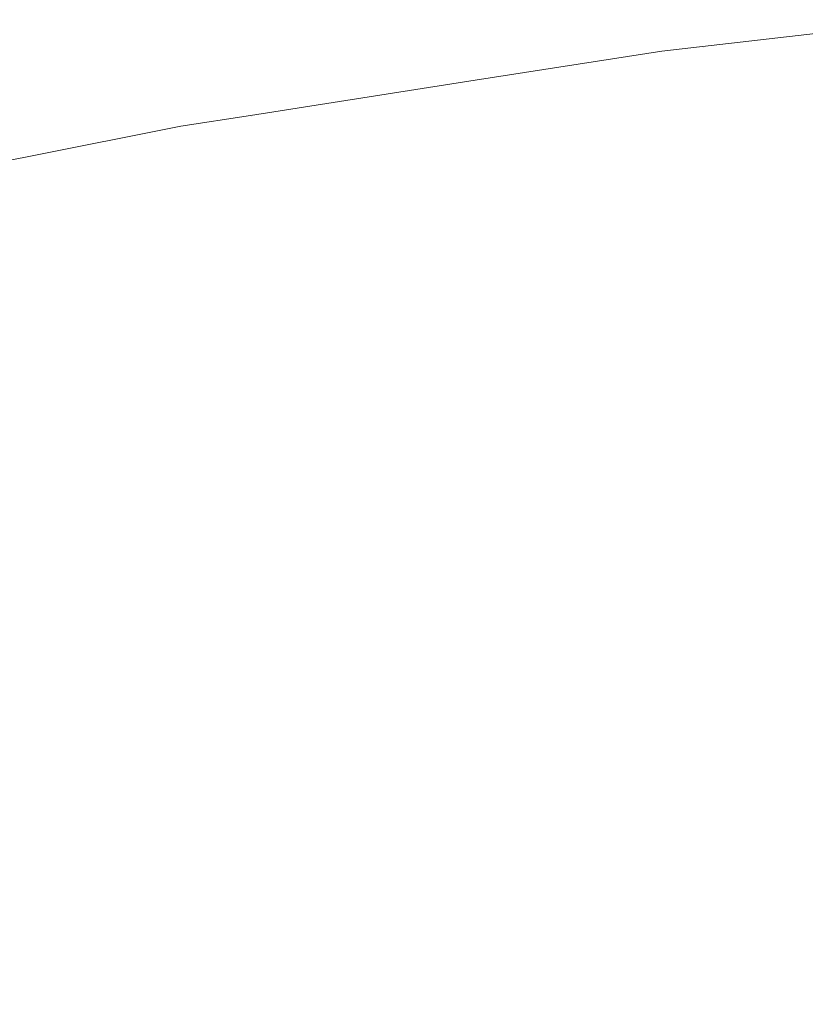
# Model space of a CAD drawing. Header units: centimetres. Extents: x -44.1 to 45.2, y 4.2 to 6.
# Tile 99 of 256: x -43.9703 to -43.9529, y 5.9767 to 5.9984. Entities that reach past the tile are written whole.
import ezdxf

# ---------------------------------------------------------------- set-up
doc = ezdxf.new("R2010")
doc.units = ezdxf.units.CM
doc.header["$LTSCALE"] = 2.54
doc.layers.add('Lucido design-1', color=7, linetype='Continuous')

# ---------------------------------------------------------------- blocks, each defined once
blk = doc.blocks.new('Gruppo-4-1')
at = {"color": 7, "linetype": 'Continuous', "lineweight": 9}
for points, invisible_edges in [([(-43.950129, 5.998413, -2276.32217), (-43.956107, 5.997728, -2276.32217), (-43.955194, 5.9978, -2276.319046)], 10), ([(-43.950129, 5.998413, -2276.92217), (-43.956107, 5.997728, -2276.92217), (-43.956107, 5.997728, -2276.32217), (-43.950129, 5.998413, -2276.32217)], 10), ([(-43.955194, 5.9978, -2276.925294), (-43.956107, 5.997728, -2276.92217), (-43.950129, 5.998413, -2276.92217)], 9), ([(-43.955141, 5.997657, -2276.315926), (-43.950075, 5.998278, -2276.315926), (-43.95012, 5.998422, -2276.319046), (-43.955194, 5.9978, -2276.319046)], 15), ([(-43.955194, 5.9978, -2276.319046), (-43.95012, 5.998422, -2276.319046), (-43.950129, 5.998413, -2276.32217)], 11), ([(-43.950129, 5.998413, -2276.92217), (-43.95012, 5.998422, -2276.925294), (-43.955194, 5.9978, -2276.925294)], 11), ([(-43.955194, 5.9978, -2276.925294), (-43.95012, 5.998422, -2276.925294), (-43.950075, 5.998278, -2276.928414), (-43.955141, 5.997657, -2276.928414)], 15), ([(-43.955053, 5.99742, -2276.312816), (-43.949999, 5.998039, -2276.312816), (-43.950075, 5.998278, -2276.315926), (-43.955141, 5.997657, -2276.315926)], 15), ([(-43.955141, 5.997657, -2276.928414), (-43.950075, 5.998278, -2276.928414), (-43.949999, 5.998039, -2276.931524), (-43.955053, 5.99742, -2276.931524)], 15), ([(-43.95493, 5.997088, -2276.309719), (-43.949893, 5.997705, -2276.309719), (-43.949999, 5.998039, -2276.312816), (-43.955053, 5.99742, -2276.312816)], 15), ([(-43.955053, 5.99742, -2276.931524), (-43.949999, 5.998039, -2276.931524), (-43.949893, 5.997705, -2276.934621), (-43.95493, 5.997088, -2276.934621)], 15), ([(-43.956107, 5.997728, -2276.32217), (-43.960228, 5.997084, -2276.32217), (-43.960216, 5.997088, -2276.319046)], 10), ([(-43.960228, 5.997084, -2276.32217), (-43.956107, 5.997728, -2276.32217), (-43.956107, 5.997728, -2276.92217), (-43.960228, 5.997084, -2276.92217)], 10), ([(-43.960216, 5.997088, -2276.925294), (-43.960228, 5.997084, -2276.92217), (-43.956107, 5.997728, -2276.92217)], 9), ([(-43.960216, 5.997088, -2276.319046), (-43.955194, 5.9978, -2276.319046), (-43.956107, 5.997728, -2276.32217)], 11), ([(-43.955194, 5.9978, -2276.319046), (-43.960216, 5.997088, -2276.319046), (-43.960156, 5.996946, -2276.315926), (-43.955141, 5.997657, -2276.315926)], 15), ([(-43.956107, 5.997728, -2276.92217), (-43.955194, 5.9978, -2276.925294), (-43.960216, 5.997088, -2276.925294)], 11), ([(-43.955141, 5.997657, -2276.928414), (-43.960156, 5.996946, -2276.928414), (-43.960216, 5.997088, -2276.925294), (-43.955194, 5.9978, -2276.925294)], 15), ([(-43.954772, 5.996663, -2276.30664), (-43.949758, 5.997277, -2276.30664), (-43.949893, 5.997705, -2276.309719), (-43.95493, 5.997088, -2276.309719)], 15), ([(-43.95493, 5.997088, -2276.934621), (-43.949893, 5.997705, -2276.934621), (-43.949758, 5.997277, -2276.9377), (-43.954772, 5.996663, -2276.9377)], 15), ([(-43.955141, 5.997657, -2276.315926), (-43.960156, 5.996946, -2276.315926), (-43.960055, 5.99671, -2276.312816), (-43.955053, 5.99742, -2276.312816)], 15), ([(-43.955053, 5.99742, -2276.931524), (-43.960055, 5.99671, -2276.931524), (-43.960156, 5.996946, -2276.928414), (-43.955141, 5.997657, -2276.928414)], 15), ([(-43.955053, 5.99742, -2276.312816), (-43.960055, 5.99671, -2276.312816), (-43.959915, 5.996381, -2276.309719), (-43.95493, 5.997088, -2276.309719)], 15), ([(-43.95493, 5.997088, -2276.934621), (-43.959915, 5.996381, -2276.934621), (-43.960055, 5.99671, -2276.931524), (-43.955053, 5.99742, -2276.931524)], 15), ([(-43.954581, 5.996146, -2276.303583), (-43.949593, 5.996757, -2276.303583), (-43.949758, 5.997277, -2276.30664), (-43.954772, 5.996663, -2276.30664)], 15), ([(-43.954772, 5.996663, -2276.9377), (-43.949758, 5.997277, -2276.9377), (-43.949593, 5.996757, -2276.940757), (-43.954581, 5.996146, -2276.940757)], 15), ([(-43.960228, 5.997084, -2276.32217), (-43.965198, 5.996307, -2276.32217), (-43.96518, 5.996287, -2276.319046)], 10), ([(-43.965198, 5.996307, -2276.32217), (-43.960228, 5.997084, -2276.32217), (-43.960228, 5.997084, -2276.92217), (-43.965198, 5.996307, -2276.92217)], 10), ([(-43.96518, 5.996287, -2276.925294), (-43.965198, 5.996307, -2276.92217), (-43.960228, 5.997084, -2276.92217)], 9), ([(-43.965112, 5.996146, -2276.315926), (-43.960156, 5.996946, -2276.315926), (-43.960216, 5.997088, -2276.319046), (-43.96518, 5.996287, -2276.319046)], 15), ([(-43.96518, 5.996287, -2276.319046), (-43.960216, 5.997088, -2276.319046), (-43.960228, 5.997084, -2276.32217)], 11), ([(-43.960228, 5.997084, -2276.92217), (-43.960216, 5.997088, -2276.925294), (-43.96518, 5.996287, -2276.925294)], 11), ([(-43.96518, 5.996287, -2276.925294), (-43.960216, 5.997088, -2276.925294), (-43.960156, 5.996946, -2276.928414), (-43.965112, 5.996146, -2276.928414)], 15), ([(-43.95493, 5.997088, -2276.309719), (-43.959915, 5.996381, -2276.309719), (-43.959736, 5.995959, -2276.30664), (-43.954772, 5.996663, -2276.30664)], 15), ([(-43.954772, 5.996663, -2276.9377), (-43.959736, 5.995959, -2276.9377), (-43.959915, 5.996381, -2276.934621), (-43.95493, 5.997088, -2276.934621)], 15), ([(-43.965, 5.995912, -2276.312816), (-43.960055, 5.99671, -2276.312816), (-43.960156, 5.996946, -2276.315926), (-43.965112, 5.996146, -2276.315926)], 15), ([(-43.965112, 5.996146, -2276.928414), (-43.960156, 5.996946, -2276.928414), (-43.960055, 5.99671, -2276.931524), (-43.965, 5.995912, -2276.931524)], 15), ([(-43.964843, 5.995586, -2276.309719), (-43.959915, 5.996381, -2276.309719), (-43.960055, 5.99671, -2276.312816), (-43.965, 5.995912, -2276.312816)], 15), ([(-43.965, 5.995912, -2276.931524), (-43.960055, 5.99671, -2276.931524), (-43.959915, 5.996381, -2276.934621), (-43.964843, 5.995586, -2276.934621)], 15), ([(-43.954772, 5.996663, -2276.30664), (-43.959736, 5.995959, -2276.30664), (-43.959518, 5.995446, -2276.303583), (-43.954581, 5.996146, -2276.303583)], 15), ([(-43.954581, 5.996146, -2276.940757), (-43.959518, 5.995446, -2276.940757), (-43.959736, 5.995959, -2276.9377), (-43.954772, 5.996663, -2276.9377)], 15), ([(-43.954356, 5.995539, -2276.300554), (-43.949399, 5.996146, -2276.300554), (-43.949593, 5.996757, -2276.303583), (-43.954581, 5.996146, -2276.303583)], 15), ([(-43.954581, 5.996146, -2276.940757), (-43.949593, 5.996757, -2276.940757), (-43.949399, 5.996146, -2276.943786), (-43.954356, 5.995539, -2276.943786)], 15), ([(-43.964642, 5.995167, -2276.30664), (-43.959736, 5.995959, -2276.30664), (-43.959915, 5.996381, -2276.309719), (-43.964843, 5.995586, -2276.309719)], 15), ([(-43.964843, 5.995586, -2276.934621), (-43.959915, 5.996381, -2276.934621), (-43.959736, 5.995959, -2276.9377), (-43.964642, 5.995167, -2276.9377)], 15), ([(-43.970079, 5.995399, -2276.319046), (-43.96518, 5.996287, -2276.319046), (-43.966737, 5.996066, -2276.32217)], 11), ([(-43.96518, 5.996287, -2276.319046), (-43.970079, 5.995399, -2276.319046), (-43.970005, 5.99526, -2276.315926), (-43.965112, 5.996146, -2276.315926)], 15), ([(-43.966737, 5.996066, -2276.92217), (-43.96518, 5.996287, -2276.925294), (-43.970079, 5.995399, -2276.925294)], 11), ([(-43.965112, 5.996146, -2276.928414), (-43.970005, 5.99526, -2276.928414), (-43.970079, 5.995399, -2276.925294), (-43.96518, 5.996287, -2276.925294)], 15), ([(-43.965112, 5.996146, -2276.315926), (-43.970005, 5.99526, -2276.315926), (-43.96988, 5.995028, -2276.312816), (-43.965, 5.995912, -2276.312816)], 15), ([(-43.965, 5.995912, -2276.931524), (-43.96988, 5.995028, -2276.931524), (-43.970005, 5.99526, -2276.928414), (-43.965112, 5.996146, -2276.928414)], 15), ([(-43.96518, 5.996287, -2276.319046), (-43.965198, 5.996307, -2276.32217), (-43.966737, 5.996066, -2276.32217)], 9), ([(-43.965198, 5.996307, -2276.92217), (-43.966737, 5.996066, -2276.92217), (-43.966737, 5.996066, -2276.32217), (-43.965198, 5.996307, -2276.32217)], 10), ([(-43.966737, 5.996066, -2276.92217), (-43.965198, 5.996307, -2276.92217), (-43.96518, 5.996287, -2276.925294)], 10), ([(-43.954581, 5.996146, -2276.303583), (-43.959518, 5.995446, -2276.303583), (-43.959261, 5.994844, -2276.300554), (-43.954356, 5.995539, -2276.300554)], 15), ([(-43.954356, 5.995539, -2276.943786), (-43.959261, 5.994844, -2276.943786), (-43.959518, 5.995446, -2276.940757), (-43.954581, 5.996146, -2276.940757)], 15), ([(-43.954097, 5.994844, -2276.297555), (-43.949177, 5.995446, -2276.297555), (-43.949399, 5.996146, -2276.300554), (-43.954356, 5.995539, -2276.300554)], 15), ([(-43.954356, 5.995539, -2276.943786), (-43.949399, 5.996146, -2276.943786), (-43.949177, 5.995446, -2276.946785), (-43.954097, 5.994844, -2276.946785)], 15), ([(-43.966737, 5.996066, -2276.32217), (-43.970095, 5.9954, -2276.32217), (-43.970079, 5.995399, -2276.319046)], 10), ([(-43.970095, 5.9954, -2276.32217), (-43.966737, 5.996066, -2276.32217), (-43.966737, 5.996066, -2276.92217), (-43.970095, 5.9954, -2276.92217)], 10), ([(-43.970079, 5.995399, -2276.925294), (-43.970095, 5.9954, -2276.92217), (-43.966737, 5.996066, -2276.92217)], 9), ([(-43.964397, 5.994659, -2276.303583), (-43.959518, 5.995446, -2276.303583), (-43.959736, 5.995959, -2276.30664), (-43.964642, 5.995167, -2276.30664)], 15), ([(-43.964642, 5.995167, -2276.9377), (-43.959736, 5.995959, -2276.9377), (-43.959518, 5.995446, -2276.940757), (-43.964397, 5.994659, -2276.940757)], 15), ([(-43.965, 5.995912, -2276.312816), (-43.96988, 5.995028, -2276.312816), (-43.969707, 5.994704, -2276.309719), (-43.964843, 5.995586, -2276.309719)], 15), ([(-43.964843, 5.995586, -2276.934621), (-43.969707, 5.994704, -2276.934621), (-43.96988, 5.995028, -2276.931524), (-43.965, 5.995912, -2276.931524)], 15), ([(-43.964843, 5.995586, -2276.309719), (-43.969707, 5.994704, -2276.309719), (-43.969484, 5.99429, -2276.30664), (-43.964642, 5.995167, -2276.30664)], 15), ([(-43.964642, 5.995167, -2276.9377), (-43.969484, 5.99429, -2276.9377), (-43.969707, 5.994704, -2276.934621), (-43.964843, 5.995586, -2276.934621)], 15), ([(-43.954356, 5.995539, -2276.300554), (-43.959261, 5.994844, -2276.300554), (-43.958967, 5.994153, -2276.297555), (-43.954097, 5.994844, -2276.297555)], 15), ([(-43.954097, 5.994844, -2276.946785), (-43.958967, 5.994153, -2276.946785), (-43.959261, 5.994844, -2276.943786), (-43.954356, 5.995539, -2276.943786)], 15), ([(-43.974908, 5.994427, -2276.319046), (-43.970079, 5.995399, -2276.319046), (-43.970095, 5.9954, -2276.32217), (-43.974929, 5.994441, -2276.32217)], 11), ([(-43.970095, 5.9954, -2276.92217), (-43.974929, 5.994441, -2276.92217), (-43.974929, 5.994441, -2276.32217), (-43.970095, 5.9954, -2276.32217)], 10), ([(-43.974929, 5.994441, -2276.92217), (-43.970095, 5.9954, -2276.92217), (-43.970079, 5.995399, -2276.925294), (-43.974908, 5.994427, -2276.925294)], 14), ([(-43.974826, 5.994289, -2276.315926), (-43.970005, 5.99526, -2276.315926), (-43.970079, 5.995399, -2276.319046), (-43.974908, 5.994427, -2276.319046)], 15), ([(-43.974908, 5.994427, -2276.925294), (-43.970079, 5.995399, -2276.925294), (-43.970005, 5.99526, -2276.928414), (-43.974826, 5.994289, -2276.928414)], 15), ([(-43.96411, 5.994061, -2276.300554), (-43.959261, 5.994844, -2276.300554), (-43.959518, 5.995446, -2276.303583), (-43.964397, 5.994659, -2276.303583)], 15), ([(-43.964397, 5.994659, -2276.940757), (-43.959518, 5.995446, -2276.940757), (-43.959261, 5.994844, -2276.943786), (-43.96411, 5.994061, -2276.943786)], 15), ([(-43.953807, 5.994061, -2276.29459), (-43.948928, 5.994659, -2276.29459), (-43.949177, 5.995446, -2276.297555), (-43.954097, 5.994844, -2276.297555)], 15), ([(-43.954097, 5.994844, -2276.946785), (-43.949177, 5.995446, -2276.946785), (-43.948928, 5.994659, -2276.94975), (-43.953807, 5.994061, -2276.94975)], 15), ([(-43.97469, 5.99406, -2276.312816), (-43.96988, 5.995028, -2276.312816), (-43.970005, 5.99526, -2276.315926), (-43.974826, 5.994289, -2276.315926)], 15), ([(-43.974826, 5.994289, -2276.928414), (-43.970005, 5.99526, -2276.928414), (-43.96988, 5.995028, -2276.931524), (-43.97469, 5.99406, -2276.931524)], 15), ([(-43.964642, 5.995167, -2276.30664), (-43.969484, 5.99429, -2276.30664), (-43.969214, 5.993786, -2276.303583), (-43.964397, 5.994659, -2276.303583)], 15), ([(-43.964397, 5.994659, -2276.940757), (-43.969214, 5.993786, -2276.940757), (-43.969484, 5.99429, -2276.9377), (-43.964642, 5.995167, -2276.9377)], 15), ([(-43.9745, 5.99374, -2276.309719), (-43.969707, 5.994704, -2276.309719), (-43.96988, 5.995028, -2276.312816), (-43.97469, 5.99406, -2276.312816)], 15), ([(-43.97469, 5.99406, -2276.931524), (-43.96988, 5.995028, -2276.931524), (-43.969707, 5.994704, -2276.934621), (-43.9745, 5.99374, -2276.934621)], 15), ([(-43.963781, 5.993376, -2276.297555), (-43.958967, 5.994153, -2276.297555), (-43.959261, 5.994844, -2276.300554), (-43.96411, 5.994061, -2276.300554)], 15), ([(-43.96411, 5.994061, -2276.943786), (-43.959261, 5.994844, -2276.943786), (-43.958967, 5.994153, -2276.946785), (-43.963781, 5.993376, -2276.946785)], 15), ([(-43.954097, 5.994844, -2276.297555), (-43.958967, 5.994153, -2276.297555), (-43.958637, 5.993376, -2276.29459), (-43.953807, 5.994061, -2276.29459)], 15), ([(-43.953807, 5.994061, -2276.94975), (-43.958637, 5.993376, -2276.94975), (-43.958967, 5.994153, -2276.946785), (-43.954097, 5.994844, -2276.946785)], 15), ([(-43.974257, 5.99333, -2276.30664), (-43.969484, 5.99429, -2276.30664), (-43.969707, 5.994704, -2276.309719), (-43.9745, 5.99374, -2276.309719)], 15), ([(-43.9745, 5.99374, -2276.934621), (-43.969707, 5.994704, -2276.934621), (-43.969484, 5.99429, -2276.9377), (-43.974257, 5.99333, -2276.9377)], 15), ([(-43.964397, 5.994659, -2276.303583), (-43.969214, 5.993786, -2276.303583), (-43.968896, 5.993194, -2276.300554), (-43.96411, 5.994061, -2276.300554)], 15), ([(-43.96411, 5.994061, -2276.943786), (-43.968896, 5.993194, -2276.943786), (-43.969214, 5.993786, -2276.940757), (-43.964397, 5.994659, -2276.940757)], 15), ([(-43.953486, 5.993194, -2276.291665), (-43.948651, 5.993786, -2276.291665), (-43.948928, 5.994659, -2276.29459), (-43.953807, 5.994061, -2276.29459)], 15), ([(-43.953807, 5.994061, -2276.94975), (-43.948928, 5.994659, -2276.94975), (-43.948651, 5.993786, -2276.952675), (-43.953486, 5.993194, -2276.952675)], 15), ([(-43.973961, 5.992831, -2276.303583), (-43.969214, 5.993786, -2276.303583), (-43.969484, 5.99429, -2276.30664), (-43.974257, 5.99333, -2276.30664)], 15), ([(-43.974257, 5.99333, -2276.9377), (-43.969484, 5.99429, -2276.9377), (-43.969214, 5.993786, -2276.940757), (-43.973961, 5.992831, -2276.940757)], 15), ([(-43.96411, 5.994061, -2276.300554), (-43.968896, 5.993194, -2276.300554), (-43.968532, 5.992515, -2276.297555), (-43.963781, 5.993376, -2276.297555)], 15), ([(-43.963781, 5.993376, -2276.946785), (-43.968532, 5.992515, -2276.946785), (-43.968896, 5.993194, -2276.943786), (-43.96411, 5.994061, -2276.943786)], 15), ([(-43.963411, 5.992606, -2276.29459), (-43.958637, 5.993376, -2276.29459), (-43.958967, 5.994153, -2276.297555), (-43.963781, 5.993376, -2276.297555)], 15), ([(-43.963781, 5.993376, -2276.946785), (-43.958967, 5.994153, -2276.946785), (-43.958637, 5.993376, -2276.94975), (-43.963411, 5.992606, -2276.94975)], 15), ([(-43.953807, 5.994061, -2276.29459), (-43.958637, 5.993376, -2276.29459), (-43.958271, 5.992515, -2276.291665), (-43.953486, 5.993194, -2276.291665)], 15), ([(-43.953486, 5.993194, -2276.952675), (-43.958271, 5.992515, -2276.952675), (-43.958637, 5.993376, -2276.94975), (-43.953807, 5.994061, -2276.94975)], 15), ([(-43.973613, 5.992245, -2276.300554), (-43.968896, 5.993194, -2276.300554), (-43.969214, 5.993786, -2276.303583), (-43.973961, 5.992831, -2276.303583)], 15), ([(-43.973961, 5.992831, -2276.940757), (-43.969214, 5.993786, -2276.940757), (-43.968896, 5.993194, -2276.943786), (-43.973613, 5.992245, -2276.943786)], 15), ([(-43.953133, 5.992245, -2276.288781), (-43.948349, 5.992831, -2276.288781), (-43.948651, 5.993786, -2276.291665), (-43.953486, 5.993194, -2276.291665)], 15), ([(-43.953486, 5.993194, -2276.952675), (-43.948651, 5.993786, -2276.952675), (-43.948349, 5.992831, -2276.955559), (-43.953133, 5.992245, -2276.955559)], 15), ([(-43.963781, 5.993376, -2276.297555), (-43.968532, 5.992515, -2276.297555), (-43.968122, 5.991752, -2276.29459), (-43.963411, 5.992606, -2276.29459)], 15), ([(-43.963411, 5.992606, -2276.94975), (-43.968122, 5.991752, -2276.94975), (-43.968532, 5.992515, -2276.946785), (-43.963781, 5.993376, -2276.946785)], 15), ([(-43.963, 5.991752, -2276.291665), (-43.958271, 5.992515, -2276.291665), (-43.958637, 5.993376, -2276.29459), (-43.963411, 5.992606, -2276.29459)], 15), ([(-43.963411, 5.992606, -2276.94975), (-43.958637, 5.993376, -2276.94975), (-43.958271, 5.992515, -2276.952675), (-43.963, 5.991752, -2276.952675)], 15), ([(-43.973214, 5.991573, -2276.297555), (-43.968532, 5.992515, -2276.297555), (-43.968896, 5.993194, -2276.300554), (-43.973613, 5.992245, -2276.300554)], 15), ([(-43.973613, 5.992245, -2276.943786), (-43.968896, 5.993194, -2276.943786), (-43.968532, 5.992515, -2276.946785), (-43.973214, 5.991573, -2276.946785)], 15), ([(-43.953486, 5.993194, -2276.291665), (-43.958271, 5.992515, -2276.291665), (-43.95787, 5.991573, -2276.288781), (-43.953133, 5.992245, -2276.288781)], 15), ([(-43.953133, 5.992245, -2276.955559), (-43.95787, 5.991573, -2276.955559), (-43.958271, 5.992515, -2276.952675), (-43.953486, 5.993194, -2276.952675)], 15), ([(-43.952752, 5.991216, -2276.285944), (-43.94802, 5.991795, -2276.285944), (-43.948349, 5.992831, -2276.288781), (-43.953133, 5.992245, -2276.288781)], 15), ([(-43.953133, 5.992245, -2276.955559), (-43.948349, 5.992831, -2276.955559), (-43.94802, 5.991795, -2276.958396), (-43.952752, 5.991216, -2276.958396)], 15), ([(-43.972766, 5.990818, -2276.29459), (-43.968122, 5.991752, -2276.29459), (-43.968532, 5.992515, -2276.297555), (-43.973214, 5.991573, -2276.297555)], 15), ([(-43.973214, 5.991573, -2276.946785), (-43.968532, 5.992515, -2276.946785), (-43.968122, 5.991752, -2276.94975), (-43.972766, 5.990818, -2276.94975)], 15), ([(-43.963411, 5.992606, -2276.29459), (-43.968122, 5.991752, -2276.29459), (-43.967668, 5.990906, -2276.291665), (-43.963, 5.991752, -2276.291665)], 15), ([(-43.963, 5.991752, -2276.952675), (-43.967668, 5.990906, -2276.952675), (-43.968122, 5.991752, -2276.94975), (-43.963411, 5.992606, -2276.94975)], 15), ([(-43.962551, 5.990818, -2276.288781), (-43.95787, 5.991573, -2276.288781), (-43.958271, 5.992515, -2276.291665), (-43.963, 5.991752, -2276.291665)], 15), ([(-43.963, 5.991752, -2276.952675), (-43.958271, 5.992515, -2276.952675), (-43.95787, 5.991573, -2276.955559), (-43.962551, 5.990818, -2276.955559)], 15), ([(-43.953133, 5.992245, -2276.288781), (-43.95787, 5.991573, -2276.288781), (-43.957435, 5.990552, -2276.285944), (-43.952752, 5.991216, -2276.285944)], 15), ([(-43.952752, 5.991216, -2276.958396), (-43.957435, 5.990552, -2276.958396), (-43.95787, 5.991573, -2276.955559), (-43.953133, 5.992245, -2276.955559)], 15), ([(-43.972269, 5.98998, -2276.291665), (-43.967668, 5.990906, -2276.291665), (-43.968122, 5.991752, -2276.29459), (-43.972766, 5.990818, -2276.29459)], 15), ([(-43.972766, 5.990818, -2276.94975), (-43.968122, 5.991752, -2276.94975), (-43.967668, 5.990906, -2276.952675), (-43.972269, 5.98998, -2276.952675)], 15), ([(-43.963, 5.991752, -2276.291665), (-43.967668, 5.990906, -2276.291665), (-43.967171, 5.98998, -2276.288781), (-43.962551, 5.990818, -2276.288781)], 15), ([(-43.962551, 5.990818, -2276.955559), (-43.967171, 5.98998, -2276.955559), (-43.967668, 5.990906, -2276.952675), (-43.963, 5.991752, -2276.952675)], 15), ([(-43.962064, 5.989805, -2276.285944), (-43.957435, 5.990552, -2276.285944), (-43.95787, 5.991573, -2276.288781), (-43.962551, 5.990818, -2276.288781)], 15), ([(-43.962551, 5.990818, -2276.955559), (-43.95787, 5.991573, -2276.955559), (-43.957435, 5.990552, -2276.958396), (-43.962064, 5.989805, -2276.958396)], 15), ([(-43.952752, 5.991216, -2276.285944), (-43.957435, 5.990552, -2276.285944), (-43.956968, 5.989454, -2276.283155), (-43.952342, 5.99011, -2276.283155)], 15), ([(-43.952342, 5.99011, -2276.961185), (-43.956968, 5.989454, -2276.961185), (-43.957435, 5.990552, -2276.958396), (-43.952752, 5.991216, -2276.958396)], 15), ([(-43.971725, 5.989064, -2276.288781), (-43.967171, 5.98998, -2276.288781), (-43.967668, 5.990906, -2276.291665), (-43.972269, 5.98998, -2276.291665)], 15), ([(-43.972269, 5.98998, -2276.952675), (-43.967668, 5.990906, -2276.952675), (-43.967171, 5.98998, -2276.955559), (-43.971725, 5.989064, -2276.955559)], 15), ([(-43.962551, 5.990818, -2276.288781), (-43.967171, 5.98998, -2276.288781), (-43.966633, 5.988977, -2276.285944), (-43.962064, 5.989805, -2276.285944)], 15), ([(-43.962064, 5.989805, -2276.958396), (-43.966633, 5.988977, -2276.958396), (-43.967171, 5.98998, -2276.955559), (-43.962551, 5.990818, -2276.955559)], 15), ([(-43.961541, 5.988716, -2276.283155), (-43.956968, 5.989454, -2276.283155), (-43.957435, 5.990552, -2276.285944), (-43.962064, 5.989805, -2276.285944)], 15), ([(-43.962064, 5.989805, -2276.958396), (-43.957435, 5.990552, -2276.958396), (-43.956968, 5.989454, -2276.961185), (-43.961541, 5.988716, -2276.961185)], 15), ([(-43.952342, 5.99011, -2276.283155), (-43.956968, 5.989454, -2276.283155), (-43.95647, 5.988283, -2276.280418), (-43.951904, 5.98893, -2276.280418)], 15), ([(-43.951904, 5.98893, -2276.963922), (-43.95647, 5.988283, -2276.963922), (-43.956968, 5.989454, -2276.961185), (-43.952342, 5.99011, -2276.961185)], 15), ([(-43.971136, 5.988071, -2276.285944), (-43.966633, 5.988977, -2276.285944), (-43.967171, 5.98998, -2276.288781), (-43.971725, 5.989064, -2276.288781)], 15), ([(-43.971725, 5.989064, -2276.955559), (-43.967171, 5.98998, -2276.955559), (-43.966633, 5.988977, -2276.958396), (-43.971136, 5.988071, -2276.958396)], 15), ([(-43.962064, 5.989805, -2276.285944), (-43.966633, 5.988977, -2276.285944), (-43.966054, 5.987898, -2276.283155), (-43.961541, 5.988716, -2276.283155)], 15), ([(-43.961541, 5.988716, -2276.961185), (-43.966054, 5.987898, -2276.961185), (-43.966633, 5.988977, -2276.958396), (-43.962064, 5.989805, -2276.958396)], 15), ([(-43.960982, 5.987555, -2276.280418), (-43.95647, 5.988283, -2276.280418), (-43.956968, 5.989454, -2276.283155), (-43.961541, 5.988716, -2276.283155)], 15), ([(-43.961541, 5.988716, -2276.961185), (-43.956968, 5.989454, -2276.961185), (-43.95647, 5.988283, -2276.963922), (-43.960982, 5.987555, -2276.963922)], 15), ([(-43.970502, 5.987003, -2276.283155), (-43.966054, 5.987898, -2276.283155), (-43.966633, 5.988977, -2276.285944), (-43.971136, 5.988071, -2276.285944)], 15), ([(-43.971136, 5.988071, -2276.958396), (-43.966633, 5.988977, -2276.958396), (-43.966054, 5.987898, -2276.961185), (-43.970502, 5.987003, -2276.961185)], 15), ([(-43.951904, 5.98893, -2276.280418), (-43.95647, 5.988283, -2276.280418), (-43.955941, 5.987041, -2276.277736), (-43.95144, 5.98768, -2276.277736)], 15), ([(-43.95144, 5.98768, -2276.966604), (-43.955941, 5.987041, -2276.966604), (-43.95647, 5.988283, -2276.963922), (-43.951904, 5.98893, -2276.963922)], 15), ([(-43.961541, 5.988716, -2276.283155), (-43.966054, 5.987898, -2276.283155), (-43.965436, 5.986748, -2276.280418), (-43.960982, 5.987555, -2276.280418)], 15), ([(-43.960982, 5.987555, -2276.963922), (-43.965436, 5.986748, -2276.963922), (-43.966054, 5.987898, -2276.961185), (-43.961541, 5.988716, -2276.961185)], 15), ([(-43.96039, 5.986323, -2276.277736), (-43.955941, 5.987041, -2276.277736), (-43.95647, 5.988283, -2276.280418), (-43.960982, 5.987555, -2276.280418)], 15), ([(-43.960982, 5.987555, -2276.963922), (-43.95647, 5.988283, -2276.963922), (-43.955941, 5.987041, -2276.966604), (-43.96039, 5.986323, -2276.966604)], 15), ([(-43.969826, 5.985864, -2276.280418), (-43.965436, 5.986748, -2276.280418), (-43.966054, 5.987898, -2276.283155), (-43.970502, 5.987003, -2276.283155)], 15), ([(-43.970502, 5.987003, -2276.961185), (-43.966054, 5.987898, -2276.961185), (-43.965436, 5.986748, -2276.963922), (-43.969826, 5.985864, -2276.963922)], 15), ([(-43.95144, 5.98768, -2276.277736), (-43.955941, 5.987041, -2276.277736), (-43.955384, 5.985732, -2276.275111), (-43.950951, 5.986361, -2276.275111)], 15), ([(-43.950951, 5.986361, -2276.969229), (-43.955384, 5.985732, -2276.969229), (-43.955941, 5.987041, -2276.966604), (-43.95144, 5.98768, -2276.966604)], 15), ([(-43.960982, 5.987555, -2276.280418), (-43.965436, 5.986748, -2276.280418), (-43.964782, 5.985528, -2276.277736), (-43.96039, 5.986323, -2276.277736)], 15), ([(-43.96039, 5.986323, -2276.966604), (-43.964782, 5.985528, -2276.966604), (-43.965436, 5.986748, -2276.963922), (-43.960982, 5.987555, -2276.963922)], 15), ([(-43.970502, 5.987003, -2276.283155), (-43.97488, 5.986033, -2276.283155), (-43.974146, 5.984907, -2276.280418), (-43.969826, 5.985864, -2276.280418)], 15), ([(-43.969826, 5.985864, -2276.963922), (-43.974146, 5.984907, -2276.963922), (-43.97488, 5.986033, -2276.961185), (-43.970502, 5.987003, -2276.961185)], 15), ([(-43.959766, 5.985025, -2276.275111), (-43.955384, 5.985732, -2276.275111), (-43.955941, 5.987041, -2276.277736), (-43.96039, 5.986323, -2276.277736)], 15), ([(-43.96039, 5.986323, -2276.966604), (-43.955941, 5.987041, -2276.966604), (-43.955384, 5.985732, -2276.969229), (-43.959766, 5.985025, -2276.969229)], 15), ([(-43.96911, 5.984657, -2276.277736), (-43.964782, 5.985528, -2276.277736), (-43.965436, 5.986748, -2276.280418), (-43.969826, 5.985864, -2276.280418)], 15), ([(-43.969826, 5.985864, -2276.963922), (-43.965436, 5.986748, -2276.963922), (-43.964782, 5.985528, -2276.966604), (-43.96911, 5.984657, -2276.966604)], 15), ([(-43.950951, 5.986361, -2276.275111), (-43.955384, 5.985732, -2276.275111), (-43.9548, 5.984359, -2276.272546), (-43.950438, 5.984978, -2276.272546)], 15), ([(-43.950438, 5.984978, -2276.971794), (-43.9548, 5.984359, -2276.971794), (-43.955384, 5.985732, -2276.969229), (-43.950951, 5.986361, -2276.969229)], 15), ([(-43.96039, 5.986323, -2276.277736), (-43.964782, 5.985528, -2276.277736), (-43.964091, 5.984242, -2276.275111), (-43.959766, 5.985025, -2276.275111)], 15), ([(-43.959766, 5.985025, -2276.969229), (-43.964091, 5.984242, -2276.969229), (-43.964782, 5.985528, -2276.966604), (-43.96039, 5.986323, -2276.966604)], 15), ([(-43.969826, 5.985864, -2276.280418), (-43.974146, 5.984907, -2276.280418), (-43.973369, 5.983713, -2276.277736), (-43.96911, 5.984657, -2276.277736)], 15), ([(-43.96911, 5.984657, -2276.966604), (-43.973369, 5.983713, -2276.966604), (-43.974146, 5.984907, -2276.963922), (-43.969826, 5.985864, -2276.963922)], 15), ([(-43.959112, 5.983664, -2276.272546), (-43.9548, 5.984359, -2276.272546), (-43.955384, 5.985732, -2276.275111), (-43.959766, 5.985025, -2276.275111)], 15), ([(-43.959766, 5.985025, -2276.969229), (-43.955384, 5.985732, -2276.969229), (-43.9548, 5.984359, -2276.971794), (-43.959112, 5.983664, -2276.971794)], 15), ([(-43.968354, 5.983384, -2276.275111), (-43.964091, 5.984242, -2276.275111), (-43.964782, 5.985528, -2276.277736), (-43.96911, 5.984657, -2276.277736)], 15), ([(-43.96911, 5.984657, -2276.966604), (-43.964782, 5.985528, -2276.966604), (-43.964091, 5.984242, -2276.969229), (-43.968354, 5.983384, -2276.969229)], 15), ([(-43.959766, 5.985025, -2276.275111), (-43.964091, 5.984242, -2276.275111), (-43.963367, 5.982893, -2276.272546), (-43.959112, 5.983664, -2276.272546)], 15), ([(-43.959112, 5.983664, -2276.971794), (-43.963367, 5.982893, -2276.971794), (-43.964091, 5.984242, -2276.969229), (-43.959766, 5.985025, -2276.969229)], 15), ([(-43.950438, 5.984978, -2276.272546), (-43.9548, 5.984359, -2276.272546), (-43.95419, 5.982926, -2276.270043), (-43.949902, 5.983534, -2276.270043)], 15), ([(-43.949902, 5.983534, -2276.974297), (-43.95419, 5.982926, -2276.974297), (-43.9548, 5.984359, -2276.971794), (-43.950438, 5.984978, -2276.971794)], 15), ([(-43.96911, 5.984657, -2276.277736), (-43.973369, 5.983713, -2276.277736), (-43.972549, 5.982454, -2276.275111), (-43.968354, 5.983384, -2276.275111)], 15), ([(-43.968354, 5.983384, -2276.969229), (-43.972549, 5.982454, -2276.969229), (-43.973369, 5.983713, -2276.966604), (-43.96911, 5.984657, -2276.966604)], 15), ([(-43.967562, 5.982048, -2276.272546), (-43.963367, 5.982893, -2276.272546), (-43.964091, 5.984242, -2276.275111), (-43.968354, 5.983384, -2276.275111)], 15), ([(-43.968354, 5.983384, -2276.969229), (-43.964091, 5.984242, -2276.969229), (-43.963367, 5.982893, -2276.971794), (-43.967562, 5.982048, -2276.971794)], 15), ([(-43.958428, 5.982242, -2276.270043), (-43.95419, 5.982926, -2276.270043), (-43.9548, 5.984359, -2276.272546), (-43.959112, 5.983664, -2276.272546)], 15), ([(-43.959112, 5.983664, -2276.971794), (-43.9548, 5.984359, -2276.971794), (-43.95419, 5.982926, -2276.974297), (-43.958428, 5.982242, -2276.974297)], 15), ([(-43.959112, 5.983664, -2276.272546), (-43.963367, 5.982893, -2276.272546), (-43.962611, 5.981484, -2276.270043), (-43.958428, 5.982242, -2276.270043)], 15), ([(-43.958428, 5.982242, -2276.974297), (-43.962611, 5.981484, -2276.974297), (-43.963367, 5.982893, -2276.971794), (-43.959112, 5.983664, -2276.971794)], 15), ([(-43.949902, 5.983534, -2276.270043), (-43.95419, 5.982926, -2276.270043), (-43.953556, 5.981434, -2276.267604), (-43.949345, 5.982031, -2276.267604)], 15), ([(-43.949345, 5.982031, -2276.976736), (-43.953556, 5.981434, -2276.976736), (-43.95419, 5.982926, -2276.974297), (-43.949902, 5.983534, -2276.974297)], 15), ([(-43.968354, 5.983384, -2276.275111), (-43.972549, 5.982454, -2276.275111), (-43.971689, 5.981134, -2276.272546), (-43.967562, 5.982048, -2276.272546)], 15), ([(-43.967562, 5.982048, -2276.971794), (-43.971689, 5.981134, -2276.971794), (-43.972549, 5.982454, -2276.969229), (-43.968354, 5.983384, -2276.969229)], 15), ([(-43.966734, 5.980654, -2276.270043), (-43.962611, 5.981484, -2276.270043), (-43.963367, 5.982893, -2276.272546), (-43.967562, 5.982048, -2276.272546)], 15), ([(-43.967562, 5.982048, -2276.971794), (-43.963367, 5.982893, -2276.971794), (-43.962611, 5.981484, -2276.974297), (-43.966734, 5.980654, -2276.974297)], 15), ([(-43.957717, 5.980763, -2276.267604), (-43.953556, 5.981434, -2276.267604), (-43.95419, 5.982926, -2276.270043), (-43.958428, 5.982242, -2276.270043)], 15), ([(-43.958428, 5.982242, -2276.974297), (-43.95419, 5.982926, -2276.974297), (-43.953556, 5.981434, -2276.976736), (-43.957717, 5.980763, -2276.976736)], 15), ([(-43.958428, 5.982242, -2276.270043), (-43.962611, 5.981484, -2276.270043), (-43.961825, 5.980018, -2276.267604), (-43.957717, 5.980763, -2276.267604)], 15), ([(-43.957717, 5.980763, -2276.976736), (-43.961825, 5.980018, -2276.976736), (-43.962611, 5.981484, -2276.974297), (-43.958428, 5.982242, -2276.974297)], 15), ([(-43.967562, 5.982048, -2276.272546), (-43.971689, 5.981134, -2276.272546), (-43.970792, 5.979755, -2276.270043), (-43.966734, 5.980654, -2276.270043)], 15), ([(-43.966734, 5.980654, -2276.974297), (-43.970792, 5.979755, -2276.974297), (-43.971689, 5.981134, -2276.971794), (-43.967562, 5.982048, -2276.971794)], 15), ([(-43.949345, 5.982031, -2276.267604), (-43.953556, 5.981434, -2276.267604), (-43.952898, 5.979889, -2276.26523), (-43.948768, 5.980475, -2276.26523)], 15), ([(-43.948768, 5.980475, -2276.979109), (-43.952898, 5.979889, -2276.979109), (-43.953556, 5.981434, -2276.976736), (-43.949345, 5.982031, -2276.976736)], 15), ([(-43.965873, 5.979204, -2276.267604), (-43.961825, 5.980018, -2276.267604), (-43.962611, 5.981484, -2276.270043), (-43.966734, 5.980654, -2276.270043)], 15), ([(-43.966734, 5.980654, -2276.974297), (-43.962611, 5.981484, -2276.974297), (-43.961825, 5.980018, -2276.976736), (-43.965873, 5.979204, -2276.976736)], 15), ([(-43.956981, 5.97923, -2276.26523), (-43.952898, 5.979889, -2276.26523), (-43.953556, 5.981434, -2276.267604), (-43.957717, 5.980763, -2276.267604)], 15), ([(-43.957717, 5.980763, -2276.976736), (-43.953556, 5.981434, -2276.976736), (-43.952898, 5.979889, -2276.979109), (-43.956981, 5.97923, -2276.979109)], 15), ([(-43.957717, 5.980763, -2276.267604), (-43.961825, 5.980018, -2276.267604), (-43.96101, 5.9785, -2276.26523), (-43.956981, 5.97923, -2276.26523)], 15), ([(-43.956981, 5.97923, -2276.979109), (-43.96101, 5.9785, -2276.979109), (-43.961825, 5.980018, -2276.976736), (-43.957717, 5.980763, -2276.976736)], 15), ([(-43.966734, 5.980654, -2276.270043), (-43.970792, 5.979755, -2276.270043), (-43.969858, 5.978321, -2276.267604), (-43.965873, 5.979204, -2276.267604)], 15), ([(-43.965873, 5.979204, -2276.976736), (-43.969858, 5.978321, -2276.976736), (-43.970792, 5.979755, -2276.974297), (-43.966734, 5.980654, -2276.974297)], 15), ([(-43.964982, 5.977701, -2276.26523), (-43.96101, 5.9785, -2276.26523), (-43.961825, 5.980018, -2276.267604), (-43.965873, 5.979204, -2276.267604)], 15), ([(-43.965873, 5.979204, -2276.976736), (-43.961825, 5.980018, -2276.976736), (-43.96101, 5.9785, -2276.979109), (-43.964982, 5.977701, -2276.979109)], 15), ([(-43.95622, 5.977647, -2276.262924), (-43.952219, 5.978293, -2276.262924), (-43.952898, 5.979889, -2276.26523), (-43.956981, 5.97923, -2276.26523)], 15), ([(-43.956981, 5.97923, -2276.979109), (-43.952898, 5.979889, -2276.979109), (-43.952219, 5.978293, -2276.981416), (-43.95622, 5.977647, -2276.981416)], 15), ([(-43.973773, 5.977372, -2276.267604), (-43.969858, 5.978321, -2276.267604), (-43.970792, 5.979755, -2276.270043), (-43.974779, 5.978788, -2276.270043)], 15), ([(-43.974779, 5.978788, -2276.974297), (-43.970792, 5.979755, -2276.974297), (-43.969858, 5.978321, -2276.976736), (-43.973773, 5.977372, -2276.976736)], 15), ([(-43.965873, 5.979204, -2276.267604), (-43.969858, 5.978321, -2276.267604), (-43.96889, 5.976835, -2276.26523), (-43.964982, 5.977701, -2276.26523)], 15), ([(-43.964982, 5.977701, -2276.979109), (-43.96889, 5.976835, -2276.979109), (-43.969858, 5.978321, -2276.976736), (-43.965873, 5.979204, -2276.976736)], 15), ([(-43.956981, 5.97923, -2276.26523), (-43.96101, 5.9785, -2276.26523), (-43.960169, 5.976932, -2276.262924), (-43.95622, 5.977647, -2276.262924)], 15), ([(-43.95622, 5.977647, -2276.981416), (-43.960169, 5.976932, -2276.981416), (-43.96101, 5.9785, -2276.979109), (-43.956981, 5.97923, -2276.979109)], 15), ([(-43.972731, 5.975904, -2276.26523), (-43.96889, 5.976835, -2276.26523), (-43.969858, 5.978321, -2276.267604), (-43.973773, 5.977372, -2276.267604)], 15), ([(-43.973773, 5.977372, -2276.976736), (-43.969858, 5.978321, -2276.976736), (-43.96889, 5.976835, -2276.979109), (-43.972731, 5.975904, -2276.979109)], 15), ([(-43.96406, 5.976149, -2276.262924), (-43.960169, 5.976932, -2276.262924), (-43.96101, 5.9785, -2276.26523), (-43.964982, 5.977701, -2276.26523)], 15), ([(-43.964982, 5.977701, -2276.979109), (-43.96101, 5.9785, -2276.979109), (-43.960169, 5.976932, -2276.981416), (-43.96406, 5.976149, -2276.981416)], 15), ([(-43.955437, 5.976018, -2276.260685), (-43.95152, 5.97665, -2276.260685), (-43.952219, 5.978293, -2276.262924), (-43.95622, 5.977647, -2276.262924)], 15), ([(-43.95622, 5.977647, -2276.981416), (-43.952219, 5.978293, -2276.981416), (-43.95152, 5.97665, -2276.983655), (-43.955437, 5.976018, -2276.983655)], 15), ([(-43.964982, 5.977701, -2276.26523), (-43.96889, 5.976835, -2276.26523), (-43.967891, 5.9753, -2276.262924), (-43.96406, 5.976149, -2276.262924)], 15), ([(-43.96406, 5.976149, -2276.981416), (-43.967891, 5.9753, -2276.981416), (-43.96889, 5.976835, -2276.979109), (-43.964982, 5.977701, -2276.979109)], 15), ([(-43.95622, 5.977647, -2276.262924), (-43.960169, 5.976932, -2276.262924), (-43.959302, 5.975318, -2276.260685), (-43.955437, 5.976018, -2276.260685)], 15), ([(-43.955437, 5.976018, -2276.983655), (-43.959302, 5.975318, -2276.983655), (-43.960169, 5.976932, -2276.981416), (-43.95622, 5.977647, -2276.981416)], 15), ([(-43.971655, 5.974388, -2276.262924), (-43.967891, 5.9753, -2276.262924), (-43.96889, 5.976835, -2276.26523), (-43.972731, 5.975904, -2276.26523)], 15), ([(-43.972731, 5.975904, -2276.979109), (-43.96889, 5.976835, -2276.979109), (-43.967891, 5.9753, -2276.981416), (-43.971655, 5.974388, -2276.981416)], 15), ([(-43.963112, 5.974551, -2276.260685), (-43.959302, 5.975318, -2276.260685), (-43.960169, 5.976932, -2276.262924), (-43.96406, 5.976149, -2276.262924)], 15), ([(-43.96406, 5.976149, -2276.981416), (-43.960169, 5.976932, -2276.981416), (-43.959302, 5.975318, -2276.983655), (-43.963112, 5.974551, -2276.983655)], 15)]:
    blk.add_3dface(points, dxfattribs=dict(at, invisible_edges=invisible_edges))
blk = doc.blocks.new('Gruppo-5-1')
at = {"color": 7}
blk.add_blockref('Gruppo-4-1', (0, 0), dxfattribs=at)

msp = doc.modelspace()

# ---------------------------------------------------------------- block references
at = {"layer": 'Lucido design-1', "color": 7}
msp.add_blockref('Gruppo-5-1', (0, 0), dxfattribs=at)

doc.saveas('drawing.dxf')
